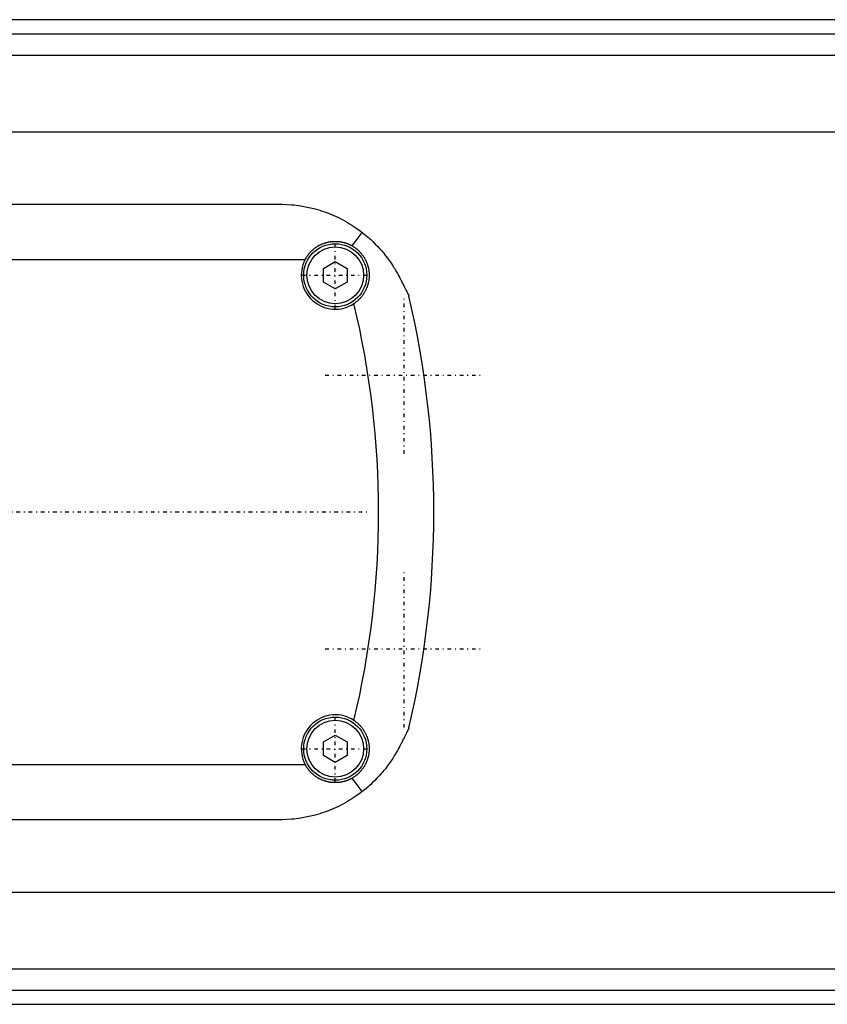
# Model space of a CAD drawing. Extents: x -702 to 139, y -105 to 105.
# Tile 3 of 7: x -384 to -282, y -62 to 62. Entities that reach past the tile are written whole.
import ezdxf

# ---------------------------------------------------------------- set-up
doc = ezdxf.new("R2010")
doc.units = 0
doc.linetypes.add('CENTER', pattern=[1.5, 0.45, -0.5, 0.05, -0.5])
doc.layers.add('AM_0', color=7, linetype='CONTINUOUS')
doc.layers.add('AM_7', color=7, linetype='CENTER')

msp = doc.modelspace()

# ---------------------------------------------------------------- linework, layer by layer
at = {"layer": 'AM_0', "color": 7, "linetype": 'CONTINUOUS'}
for p, q in [((50, 62.39), (-440, 62.39)), ((-440, 60.6), (50, 60.6)), ((-440, 57.89), (50, 57.89)), ((-440, 48.19), (50, 48.19)), ((-429, 39), (-351, 39)), ((-341.85, 33.72), (-340.59, 35.44)), ((-432.19, 32), (-347.81, 32)), ((-345.5, 30.87), (-344, 31.73)), ((-344, 31.73), (-342.5, 30.87)), ((-345.5, 29.13), (-345.5, 30.87)), ((-342.5, 30.87), (-342.5, 29.13)), ((-344, 28.27), (-345.5, 29.13)), ((-342.5, 29.13), (-344, 28.27)), ((-345.5, -29.13), (-344, -28.27)), ((-344, -28.27), (-342.5, -29.13)), ((-345.5, -30.87), (-345.5, -29.13)), ((-342.5, -29.13), (-342.5, -30.87)), ((-344, -31.73), (-345.5, -30.87)), ((-342.5, -30.87), (-344, -31.73)), ((-432.19, -32), (-347.81, -32)), ((-340.59, -35.44), (-341.85, -33.72)), ((-351, -39), (-429, -39)), ((-440, -48.19), (50, -48.19)), ((-440, -57.89), (50, -57.89)), ((-440, -60.6), (50, -60.6)), ((-440, -62.39), (50, -62.39))]:
    msp.add_line(p, q, dxfattribs=at)
for points in [[(-351, 39, 0), (-350.71, 39, 0), (-350.13, 38.98, 0), (-349.55, 38.94, 0), (-349.25, 38.91, 0), (-348.95, 38.88, 0), (-348.35, 38.79, 0), (-347.75, 38.69, 0), (-347.15, 38.56, 0), (-346.55, 38.41, 0), (-345.95, 38.23, 0), (-345.65, 38.14, 0), (-345.35, 38.03, 0), (-344.76, 37.81, 0), (-344.17, 37.57, 0), (-343.59, 37.3, 0), (-343.02, 37.01, 0), (-342.46, 36.7, 0), (-342.18, 36.53, 0), (-341.91, 36.36, 0), (-341.37, 36.01, 0), (-340.84, 35.63, 0), (-340.59, 35.44, 0)], [(-340.59, 35.44, 0), (-340.43, 35.31, 0), (-340.11, 35.05, 0), (-339.8, 34.79, 0), (-339.65, 34.65, 0), (-339.5, 34.52, 0), (-339.21, 34.24, 0), (-338.92, 33.96, 0), (-338.64, 33.67, 0), (-338.37, 33.38, 0), (-338.11, 33.09, 0), (-337.98, 32.93, 0), (-337.86, 32.78, 0), (-337.61, 32.48, 0), (-337.37, 32.17, 0), (-337.14, 31.85, 0), (-336.92, 31.53, 0), (-336.71, 31.21, 0), (-336.6, 31.04, 0), (-336.5, 30.88, 0), (-336.3, 30.55, 0), (-336.11, 30.21, 0), (-336.02, 30.04, 0)], [(-347.81, 32, 0), (-347.79, 32.03, 0), (-347.76, 32.09, 0), (-347.73, 32.14, 0), (-347.71, 32.17, 0), (-347.7, 32.2, 0), (-347.66, 32.25, 0), (-347.63, 32.31, 0), (-347.59, 32.36, 0), (-347.56, 32.42, 0), (-347.52, 32.47, 0), (-347.5, 32.5, 0), (-347.48, 32.52, 0), (-347.44, 32.57, 0), (-347.41, 32.63, 0), (-347.37, 32.68, 0), (-347.33, 32.72, 0), (-347.29, 32.77, 0), (-347.27, 32.8, 0), (-347.25, 32.82, 0), (-347.2, 32.87, 0), (-347.16, 32.91, 0), (-347.14, 32.94, 0), (-347.12, 32.96, 0), (-347.08, 33, 0), (-347.03, 33.05, 0), (-347.01, 33.07, 0), (-346.99, 33.09, 0), (-346.94, 33.13, 0), (-346.9, 33.18, 0), (-346.85, 33.22, 0), (-346.8, 33.26, 0), (-346.76, 33.3, 0), (-346.73, 33.32, 0), (-346.71, 33.34, 0), (-346.66, 33.38, 0), (-346.61, 33.42, 0), (-346.56, 33.46, 0), (-346.5, 33.5, 0), (-346.45, 33.53, 0), (-346.42, 33.55, 0), (-346.4, 33.57, 0), (-346.34, 33.6, 0), (-346.29, 33.64, 0), (-346.24, 33.67, 0), (-346.18, 33.71, 0), (-346.12, 33.74, 0), (-346.1, 33.75, 0), (-346.07, 33.77, 0), (-346.01, 33.8, 0), (-345.95, 33.83, 0), (-345.89, 33.86, 0), (-345.84, 33.89, 0), (-345.78, 33.92, 0), (-345.75, 33.93, 0), (-345.72, 33.94, 0), (-345.66, 33.97, 0), (-345.6, 33.99, 0), (-345.54, 34.02, 0), (-345.47, 34.04, 0), (-345.41, 34.06, 0), (-345.38, 34.07, 0), (-345.35, 34.08, 0), (-345.29, 34.1, 0), (-345.23, 34.12, 0), (-345.2, 34.13, 0), (-345.16, 34.14, 0), (-345.1, 34.16, 0), (-345.04, 34.17, 0), (-345.01, 34.18, 0), (-344.98, 34.19, 0), (-344.91, 34.2, 0), (-344.85, 34.22, 0), (-344.79, 34.23, 0), (-344.72, 34.24, 0), (-344.66, 34.25, 0), (-344.63, 34.25, 0), (-344.6, 34.26, 0), (-344.53, 34.27, 0), (-344.47, 34.27, 0), (-344.41, 34.28, 0), (-344.34, 34.29, 0), (-344.28, 34.29, 0), (-344.25, 34.29, 0), (-344.22, 34.29, 0), (-344.15, 34.3, 0), (-344.09, 34.3, 0), (-344.03, 34.3, 0), (-343.97, 34.3, 0), (-343.91, 34.3, 0), (-343.87, 34.3, 0), (-343.84, 34.3, 0), (-343.78, 34.29, 0), (-343.72, 34.29, 0), (-343.65, 34.29, 0), (-343.59, 34.28, 0), (-343.53, 34.27, 0), (-343.5, 34.27, 0), (-343.47, 34.27, 0), (-343.4, 34.26, 0), (-343.34, 34.25, 0), (-343.27, 34.24, 0), (-343.21, 34.23, 0), (-343.15, 34.21, 0), (-343.12, 34.21, 0), (-343.08, 34.2, 0), (-343.02, 34.19, 0), (-342.96, 34.17, 0), (-342.93, 34.16, 0), (-342.9, 34.16, 0), (-342.83, 34.14, 0), (-342.77, 34.12, 0), (-342.74, 34.11, 0), (-342.71, 34.1, 0), (-342.65, 34.08, 0), (-342.58, 34.06, 0), (-342.52, 34.04, 0), (-342.46, 34.02, 0), (-342.4, 33.99, 0), (-342.37, 33.98, 0), (-342.34, 33.97, 0), (-342.28, 33.94, 0), (-342.22, 33.92, 0), (-342.16, 33.89, 0), (-342.1, 33.86, 0), (-342.05, 33.83, 0), (-342.02, 33.82, 0), (-341.99, 33.8, 0), (-341.93, 33.77, 0), (-341.87, 33.74, 0), (-341.85, 33.72, 0)], [(-341.85, 33.72, 0), (-341.81, 33.7, 0), (-341.74, 33.66, 0), (-341.67, 33.62, 0), (-341.64, 33.59, 0), (-341.61, 33.57, 0), (-341.54, 33.53, 0), (-341.48, 33.48, 0), (-341.41, 33.43, 0), (-341.35, 33.38, 0), (-341.28, 33.33, 0), (-341.25, 33.31, 0), (-341.22, 33.28, 0), (-341.16, 33.23, 0), (-341.1, 33.18, 0), (-341.04, 33.12, 0), (-340.98, 33.07, 0), (-340.93, 33.01, 0), (-340.9, 32.98, 0), (-340.87, 32.95, 0), (-340.82, 32.89, 0), (-340.76, 32.83, 0), (-340.74, 32.8, 0), (-340.71, 32.77, 0), (-340.66, 32.71, 0), (-340.61, 32.64, 0), (-340.58, 32.61, 0), (-340.56, 32.58, 0), (-340.51, 32.51, 0), (-340.46, 32.45, 0), (-340.42, 32.38, 0), (-340.37, 32.31, 0), (-340.33, 32.24, 0), (-340.31, 32.21, 0), (-340.29, 32.17, 0), (-340.25, 32.1, 0), (-340.21, 32.03, 0), (-340.17, 31.96, 0), (-340.14, 31.89, 0), (-340.1, 31.82, 0), (-340.09, 31.78, 0), (-340.07, 31.74, 0), (-340.04, 31.67, 0), (-340.01, 31.59, 0), (-339.98, 31.52, 0), (-339.95, 31.44, 0), (-339.92, 31.36, 0), (-339.91, 31.32, 0), (-339.9, 31.28, 0), (-339.87, 31.2, 0), (-339.85, 31.13, 0), (-339.83, 31.05, 0), (-339.81, 30.97, 0), (-339.79, 30.89, 0), (-339.78, 30.85, 0), (-339.78, 30.81, 0), (-339.76, 30.73, 0), (-339.75, 30.65, 0), (-339.74, 30.57, 0), (-339.73, 30.49, 0), (-339.72, 30.41, 0), (-339.72, 30.37, 0), (-339.71, 30.33, 0), (-339.71, 30.24, 0), (-339.7, 30.16, 0), (-339.7, 30.12, 0), (-339.7, 30.08, 0), (-339.7, 30, 0), (-339.7, 29.92, 0), (-339.7, 29.88, 0), (-339.7, 29.84, 0), (-339.71, 29.76, 0), (-339.71, 29.68, 0), (-339.72, 29.6, 0), (-339.73, 29.52, 0), (-339.74, 29.44, 0), (-339.74, 29.4, 0), (-339.75, 29.36, 0), (-339.76, 29.28, 0), (-339.78, 29.2, 0), (-339.79, 29.12, 0), (-339.81, 29.04, 0), (-339.83, 28.96, 0), (-339.84, 28.92, 0), (-339.85, 28.88, 0), (-339.87, 28.8, 0), (-339.89, 28.73, 0), (-339.92, 28.65, 0), (-339.94, 28.57, 0), (-339.97, 28.5, 0), (-339.98, 28.46, 0), (-340, 28.42, 0), (-340.03, 28.35, 0), (-340.06, 28.28, 0), (-340.09, 28.2, 0), (-340.13, 28.13, 0), (-340.16, 28.06, 0), (-340.18, 28.02, 0), (-340.2, 27.99, 0), (-340.24, 27.91, 0), (-340.28, 27.84, 0), (-340.32, 27.78, 0), (-340.36, 27.71, 0), (-340.41, 27.64, 0), (-340.43, 27.61, 0), (-340.45, 27.57, 0), (-340.5, 27.51, 0), (-340.54, 27.44, 0), (-340.57, 27.41, 0), (-340.59, 27.38, 0), (-340.64, 27.31, 0), (-340.69, 27.25, 0), (-340.72, 27.22, 0), (-340.75, 27.19, 0), (-340.8, 27.13, 0), (-340.85, 27.07, 0), (-340.91, 27.01, 0), (-340.97, 26.95, 0), (-341.03, 26.89, 0), (-341.06, 26.87, 0), (-341.09, 26.84, 0), (-341.15, 26.78, 0), (-341.21, 26.73, 0), (-341.27, 26.68, 0), (-341.33, 26.63, 0), (-341.4, 26.58, 0), (-341.43, 26.55, 0), (-341.46, 26.53, 0), (-341.53, 26.48, 0), (-341.6, 26.43, 0), (-341.63, 26.41, 0)], [(-336.02, 30.04, 0), (-335.97, 29.95, 0), (-335.87, 29.75, 0), (-335.77, 29.56, 0), (-335.71, 29.46, 0), (-335.66, 29.36, 0), (-335.56, 29.16, 0), (-335.46, 28.97, 0), (-335.36, 28.78, 0), (-335.27, 28.59, 0), (-335.18, 28.41, 0), (-335.13, 28.33, 0), (-335.09, 28.24, 0), (-335.01, 28.08, 0), (-334.94, 27.93, 0), (-334.9, 27.84, 0), (-334.89, 27.82, 0), (-334.87, 27.8, 0), (-334.87, 27.79, 0), (-334.86, 27.77, 0), (-334.85, 27.75, 0), (-334.84, 27.73, 0), (-334.83, 27.71, 0), (-334.82, 27.69, 0), (-334.81, 27.67, 0), (-334.81, 27.66, 0), (-334.8, 27.65, 0), (-334.79, 27.63, 0), (-334.78, 27.61, 0), (-334.77, 27.59, 0), (-334.76, 27.57, 0), (-334.76, 27.55, 0), (-334.75, 27.54, 0), (-334.75, 27.54, 0), (-334.74, 27.52, 0), (-334.73, 27.5, 0), (-334.73, 27.5, 0), (-334.72, 27.49, 0), (-334.72, 27.47, 0), (-334.71, 27.46, 0), (-334.71, 27.45, 0), (-334.7, 27.45, 0), (-334.7, 27.43, 0), (-334.69, 27.42, 0), (-334.69, 27.41, 0), (-334.68, 27.4, 0), (-334.68, 27.39, 0), (-334.68, 27.39, 0), (-334.67, 27.38, 0), (-334.67, 27.38, 0), (-334.67, 27.37, 0), (-334.67, 27.36, 0), (-334.66, 27.36, 0), (-334.66, 27.36, 0), (-334.66, 27.35, 0), (-334.66, 27.35, 0), (-334.66, 27.35, 0), (-334.66, 27.35, 0), (-334.66, 27.35, 0)], [(-341.63, -26.41, 0), (-341.6, -26.43, 0), (-341.53, -26.48, 0), (-341.46, -26.53, 0), (-341.43, -26.55, 0), (-341.4, -26.58, 0), (-341.33, -26.63, 0), (-341.27, -26.68, 0), (-341.21, -26.73, 0), (-341.15, -26.78, 0), (-341.08, -26.84, 0), (-341.06, -26.87, 0), (-341.03, -26.89, 0), (-340.97, -26.95, 0), (-340.91, -27.01, 0), (-340.85, -27.07, 0), (-340.8, -27.13, 0), (-340.75, -27.19, 0), (-340.72, -27.22, 0), (-340.69, -27.25, 0), (-340.64, -27.31, 0), (-340.59, -27.38, 0), (-340.57, -27.41, 0), (-340.54, -27.44, 0), (-340.5, -27.51, 0), (-340.45, -27.57, 0), (-340.43, -27.61, 0), (-340.41, -27.64, 0), (-340.36, -27.71, 0), (-340.32, -27.78, 0), (-340.28, -27.84, 0), (-340.24, -27.91, 0), (-340.2, -27.99, 0), (-340.18, -28.02, 0), (-340.16, -28.06, 0), (-340.13, -28.13, 0), (-340.09, -28.2, 0), (-340.06, -28.28, 0), (-340.03, -28.35, 0), (-340, -28.42, 0), (-339.98, -28.46, 0), (-339.97, -28.5, 0), (-339.94, -28.57, 0), (-339.92, -28.65, 0), (-339.89, -28.73, 0), (-339.87, -28.8, 0), (-339.85, -28.88, 0), (-339.84, -28.92, 0), (-339.83, -28.96, 0), (-339.81, -29.04, 0), (-339.79, -29.12, 0), (-339.78, -29.2, 0), (-339.76, -29.28, 0), (-339.75, -29.36, 0), (-339.74, -29.4, 0), (-339.74, -29.44, 0), (-339.73, -29.52, 0), (-339.72, -29.6, 0), (-339.71, -29.68, 0), (-339.71, -29.76, 0), (-339.7, -29.84, 0), (-339.7, -29.88, 0), (-339.7, -29.92, 0), (-339.7, -30, 0), (-339.7, -30.08, 0), (-339.7, -30.12, 0), (-339.7, -30.16, 0), (-339.71, -30.24, 0), (-339.71, -30.32, 0), (-339.72, -30.37, 0), (-339.72, -30.41, 0), (-339.73, -30.49, 0), (-339.74, -30.57, 0), (-339.75, -30.65, 0), (-339.76, -30.73, 0), (-339.78, -30.81, 0), (-339.78, -30.85, 0), (-339.79, -30.89, 0), (-339.81, -30.97, 0), (-339.83, -31.05, 0), (-339.85, -31.13, 0), (-339.87, -31.21, 0), (-339.9, -31.28, 0), (-339.91, -31.32, 0), (-339.92, -31.36, 0), (-339.95, -31.44, 0), (-339.98, -31.52, 0), (-340.01, -31.59, 0), (-340.04, -31.67, 0), (-340.07, -31.74, 0), (-340.09, -31.78, 0), (-340.1, -31.82, 0), (-340.14, -31.89, 0), (-340.17, -31.96, 0), (-340.21, -32.03, 0), (-340.25, -32.1, 0), (-340.29, -32.17, 0), (-340.31, -32.21, 0), (-340.33, -32.24, 0), (-340.37, -32.31, 0), (-340.42, -32.38, 0), (-340.46, -32.45, 0), (-340.51, -32.51, 0), (-340.56, -32.58, 0), (-340.58, -32.61, 0), (-340.61, -32.64, 0), (-340.66, -32.71, 0), (-340.71, -32.77, 0), (-340.74, -32.8, 0), (-340.76, -32.83, 0), (-340.82, -32.89, 0), (-340.87, -32.95, 0), (-340.9, -32.98, 0), (-340.93, -33.01, 0), (-340.98, -33.07, 0), (-341.04, -33.12, 0), (-341.1, -33.18, 0), (-341.16, -33.23, 0), (-341.22, -33.28, 0), (-341.25, -33.31, 0), (-341.28, -33.33, 0), (-341.35, -33.38, 0), (-341.41, -33.43, 0), (-341.48, -33.48, 0), (-341.54, -33.53, 0), (-341.61, -33.57, 0), (-341.64, -33.6, 0), (-341.67, -33.62, 0), (-341.74, -33.66, 0), (-341.81, -33.7, 0), (-341.85, -33.72, 0)], [(-334.66, -27.35, 0), (-334.66, -27.35, 0), (-334.66, -27.35, 0), (-334.66, -27.35, 0), (-334.66, -27.35, 0), (-334.66, -27.36, 0), (-334.66, -27.36, 0), (-334.67, -27.37, 0), (-334.67, -27.37, 0), (-334.67, -27.38, 0), (-334.68, -27.39, 0), (-334.68, -27.39, 0), (-334.68, -27.39, 0), (-334.68, -27.4, 0), (-334.69, -27.41, 0), (-334.69, -27.42, 0), (-334.7, -27.44, 0), (-334.71, -27.45, 0), (-334.71, -27.46, 0), (-334.71, -27.46, 0), (-334.72, -27.48, 0), (-334.73, -27.49, 0), (-334.73, -27.5, 0), (-334.73, -27.51, 0), (-334.74, -27.52, 0), (-334.75, -27.54, 0), (-334.75, -27.55, 0), (-334.76, -27.56, 0), (-334.77, -27.58, 0), (-334.78, -27.6, 0), (-334.79, -27.61, 0), (-334.79, -27.63, 0), (-334.8, -27.65, 0), (-334.81, -27.67, 0), (-334.81, -27.68, 0), (-334.83, -27.7, 0), (-334.84, -27.72, 0), (-334.85, -27.74, 0), (-334.86, -27.76, 0), (-334.87, -27.79, 0), (-334.87, -27.8, 0), (-334.88, -27.81, 0), (-334.89, -27.83, 0), (-334.9, -27.86, 0), (-334.95, -27.94, 0), (-335.02, -28.1, 0), (-335.11, -28.27, 0), (-335.15, -28.36, 0), (-335.19, -28.44, 0), (-335.28, -28.62, 0), (-335.37, -28.8, 0), (-335.47, -28.99, 0), (-335.56, -29.17, 0), (-335.66, -29.36, 0), (-335.71, -29.46, 0), (-335.77, -29.56, 0), (-335.87, -29.75, 0), (-335.97, -29.95, 0), (-336.02, -30.04, 0)], [(-336.02, -30.04, 0), (-336.12, -30.22, 0), (-336.31, -30.56, 0), (-336.51, -30.9, 0), (-336.62, -31.06, 0), (-336.72, -31.23, 0), (-336.94, -31.56, 0), (-337.17, -31.89, 0), (-337.41, -32.21, 0), (-337.65, -32.53, 0), (-337.91, -32.84, 0), (-338.04, -33, 0), (-338.17, -33.15, 0), (-338.43, -33.45, 0), (-338.71, -33.74, 0), (-338.98, -34.02, 0), (-339.26, -34.3, 0), (-339.55, -34.57, 0), (-339.7, -34.7, 0), (-339.84, -34.83, 0), (-340.14, -35.08, 0), (-340.44, -35.32, 0), (-340.59, -35.44, 0)], [(-341.85, -33.72, 0), (-341.87, -33.74, 0), (-341.93, -33.77, 0), (-341.99, -33.8, 0), (-342.02, -33.82, 0), (-342.05, -33.83, 0), (-342.1, -33.86, 0), (-342.16, -33.89, 0), (-342.22, -33.92, 0), (-342.28, -33.94, 0), (-342.34, -33.97, 0), (-342.37, -33.98, 0), (-342.4, -33.99, 0), (-342.46, -34.02, 0), (-342.52, -34.04, 0), (-342.58, -34.06, 0), (-342.65, -34.08, 0), (-342.71, -34.1, 0), (-342.74, -34.11, 0), (-342.77, -34.12, 0), (-342.83, -34.14, 0), (-342.9, -34.16, 0), (-342.93, -34.16, 0), (-342.96, -34.17, 0), (-343.02, -34.19, 0), (-343.08, -34.2, 0), (-343.12, -34.21, 0), (-343.15, -34.21, 0), (-343.21, -34.23, 0), (-343.27, -34.24, 0), (-343.34, -34.25, 0), (-343.4, -34.26, 0), (-343.47, -34.27, 0), (-343.5, -34.27, 0), (-343.53, -34.27, 0), (-343.59, -34.28, 0), (-343.65, -34.29, 0), (-343.72, -34.29, 0), (-343.78, -34.29, 0), (-343.84, -34.3, 0), (-343.87, -34.3, 0), (-343.91, -34.3, 0), (-343.97, -34.3, 0), (-344.03, -34.3, 0), (-344.09, -34.3, 0), (-344.15, -34.3, 0), (-344.22, -34.29, 0), (-344.25, -34.29, 0), (-344.28, -34.29, 0), (-344.34, -34.29, 0), (-344.41, -34.28, 0), (-344.47, -34.27, 0), (-344.53, -34.27, 0), (-344.6, -34.26, 0), (-344.63, -34.25, 0), (-344.66, -34.25, 0), (-344.72, -34.24, 0), (-344.79, -34.23, 0), (-344.85, -34.22, 0), (-344.91, -34.2, 0), (-344.98, -34.19, 0), (-345.01, -34.18, 0), (-345.04, -34.17, 0), (-345.1, -34.16, 0), (-345.16, -34.14, 0), (-345.2, -34.13, 0), (-345.23, -34.12, 0), (-345.29, -34.1, 0), (-345.35, -34.08, 0), (-345.38, -34.07, 0), (-345.41, -34.06, 0), (-345.47, -34.04, 0), (-345.54, -34.02, 0), (-345.6, -33.99, 0), (-345.66, -33.97, 0), (-345.72, -33.94, 0), (-345.75, -33.93, 0), (-345.78, -33.92, 0), (-345.84, -33.89, 0), (-345.89, -33.86, 0), (-345.95, -33.83, 0), (-346.01, -33.8, 0), (-346.07, -33.77, 0), (-346.1, -33.75, 0), (-346.12, -33.74, 0), (-346.18, -33.71, 0), (-346.24, -33.67, 0), (-346.29, -33.64, 0), (-346.34, -33.6, 0), (-346.4, -33.57, 0), (-346.42, -33.55, 0), (-346.45, -33.53, 0), (-346.5, -33.5, 0), (-346.56, -33.46, 0), (-346.61, -33.42, 0), (-346.66, -33.38, 0), (-346.71, -33.34, 0), (-346.73, -33.32, 0), (-346.76, -33.3, 0), (-346.8, -33.26, 0), (-346.85, -33.22, 0), (-346.9, -33.18, 0), (-346.94, -33.13, 0), (-346.99, -33.09, 0), (-347.01, -33.07, 0), (-347.03, -33.05, 0), (-347.08, -33, 0), (-347.12, -32.96, 0), (-347.14, -32.94, 0), (-347.16, -32.91, 0), (-347.2, -32.87, 0), (-347.25, -32.82, 0), (-347.27, -32.8, 0), (-347.29, -32.77, 0), (-347.33, -32.72, 0), (-347.37, -32.68, 0), (-347.41, -32.63, 0), (-347.44, -32.57, 0), (-347.48, -32.52, 0), (-347.5, -32.5, 0), (-347.52, -32.47, 0), (-347.56, -32.42, 0), (-347.59, -32.36, 0), (-347.63, -32.31, 0), (-347.66, -32.25, 0), (-347.7, -32.2, 0), (-347.71, -32.17, 0), (-347.73, -32.14, 0), (-347.76, -32.09, 0), (-347.79, -32.03, 0), (-347.81, -32, 0)], [(-340.59, -35.44, 0), (-340.84, -35.63, 0), (-341.37, -36.01, 0), (-341.91, -36.36, 0), (-342.18, -36.53, 0), (-342.46, -36.7, 0), (-343.02, -37.01, 0), (-343.59, -37.3, 0), (-344.17, -37.57, 0), (-344.76, -37.81, 0), (-345.35, -38.03, 0), (-345.65, -38.14, 0), (-345.95, -38.23, 0), (-346.55, -38.41, 0), (-347.15, -38.56, 0), (-347.75, -38.69, 0), (-348.35, -38.79, 0), (-348.95, -38.88, 0), (-349.25, -38.91, 0), (-349.55, -38.94, 0), (-350.13, -38.98, 0), (-350.71, -39, 0), (-351, -39, 0)]]:
    msp.add_polyline3d(points, dxfattribs=at)
for centre, radius in [((-344, 30), 4), ((-344, 30), 3.6), ((-344, -30), 4), ((-344, -30), 3.6)]:
    msp.add_circle(centre, radius, dxfattribs=at)
for centre, radius, start, end in [((-344, 30), 4.3, 152.2823, 303.4459), ((-451.5, 0), 113, 346.4829, 13.5171), ((-451.5, 0), 120, 346.8254, 13.1746), ((-344, -30), 4.3, 56.5541, 207.7177)]:
    msp.add_arc(centre, radius, start, end, dxfattribs=at)
at = {"layer": 'AM_7', "color": 4, "linetype": 'CENTER'}
for p, q in [((-344, 25.8), (-344, 34.2)), ((-348.2, 30), (-339.8, 30)), ((-335.28, 7.37), (-335.28, 27.32)), ((-345.26, 17.34), (-325.31, 17.34)), ((-458.8, 0), (-341.2, 0)), ((-460.38, 0), (-339.62, 0)), ((-335.28, -27.32), (-335.28, -7.37)), ((-345.26, -17.34), (-325.31, -17.34)), ((-344, -34.2), (-344, -25.8)), ((-348.2, -30), (-339.8, -30))]:
    msp.add_line(p, q, dxfattribs=at)

doc.saveas('drawing.dxf')
